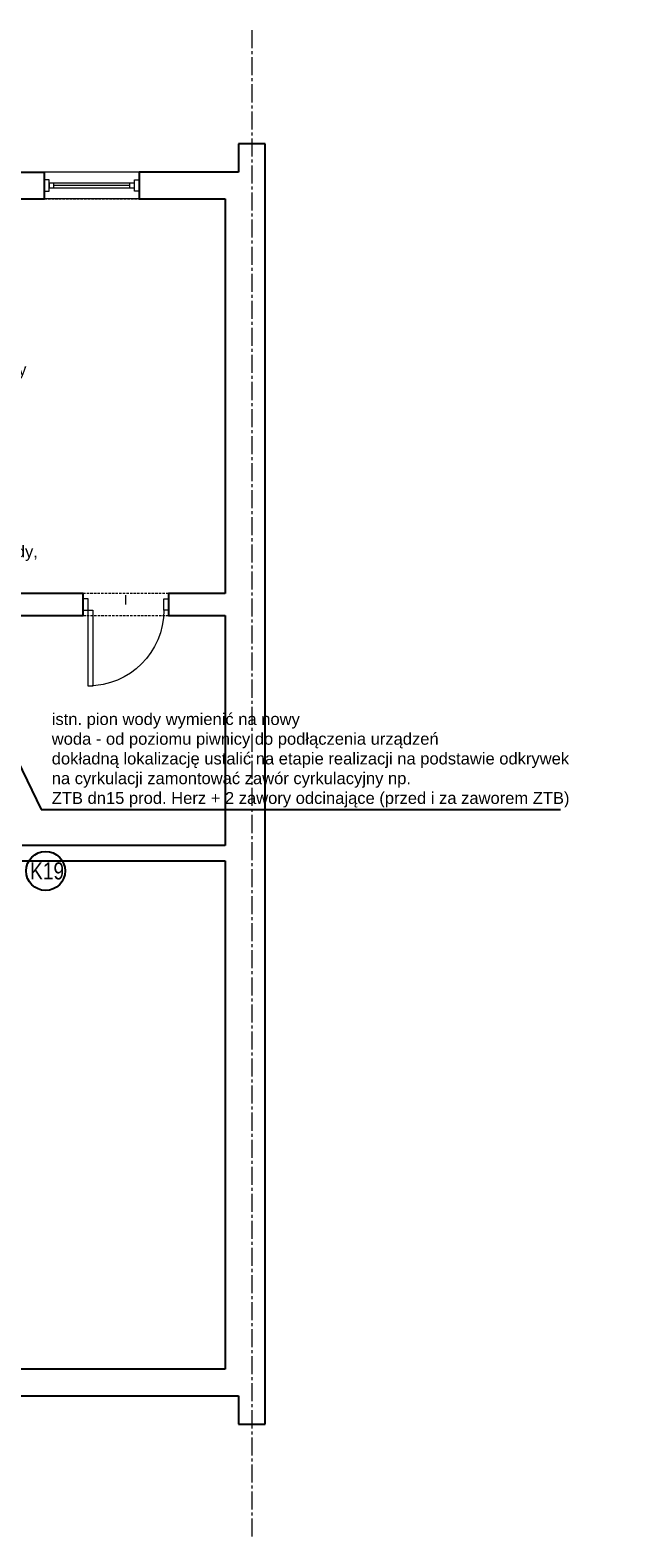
# Model space of a CAD drawing. Header units: millimetres. Extents: x -291747 to 77132, y 46721 to 203932.
# Tile 108 of 110: x 72636 to 73259, y 100539 to 102131. Entities that reach past the tile are written whole.
import ezdxf

# ---------------------------------------------------------------- set-up
doc = ezdxf.new("R2010")
doc.units = ezdxf.units.MM
doc.header["$MEASUREMENT"] = 0
doc.linetypes.add('xreff_LSN_szatnie_PW_rzuty_14$0$CENTER2', pattern=[28.575, 19.05, -3.175, 3.175, -3.175])
doc.linetypes.add('xreff_LSN_szatnie_PW_rzuty_14$0$DASHED', pattern=[19.05, 12.7, -6.35])
doc.layers.get('0').update_dxf_attribs({"lineweight": 9})
for name, color, linetype, lineweight in [('FL-xref', 250, 'Continuous', 9), ('FL_opisy_kanaliza', 1, 'Continuous', 25), ('FL_opisy_woda', 7, 'Continuous', 25), ('xreff_LSN_szatnie_PW_rzuty_14$0$A drzwi płytowe', 252, 'Continuous', 9), ('xreff_LSN_szatnie_PW_rzuty_14$0$A widok wyżej', 252, 'xreff_LSN_szatnie_PW_rzuty_14$0$DASHED', 9), ('xreff_LSN_szatnie_PW_rzuty_14$0$A-Glaz', 8, 'Continuous', 9), ('xreff_LSN_szatnie_PW_rzuty_14$0$A-Wall', 252, 'Continuous', 9), ('xreff_LSN_szatnie_PW_rzuty_14$0$S-Grid-Iden', 8, 'xreff_LSN_szatnie_PW_rzuty_14$0$CENTER2', 9)]:
    doc.layers.add(name, color=color, linetype=linetype, lineweight=lineweight)
doc.styles.get("Standard").update_dxf_attribs({"font": 'arial.ttf'})
doc.dimstyles.get("Standard").update_dxf_attribs({"dimtxt": 0.18, "dimasz": 0.18, "dimexe": 0.18, "dimexo": 0.0625, "dimgap": 0.09, "dimtad": 0, "dimtih": 1, "dimtoh": 1, "dimdec": 4, "dimzin": 0, "dimdsep": 46, "dimtxsty": 'Standard', "dimcen": 0.09, "dimadec": 0, "dimazin": 0, "dimtfac": 1, "dimtdec": 4, "dimtofl": 0, "dimtmove": 0, "dimatfit": 3, "dimfxl": 1, "dimtolj": 1, "dimtzin": 0, "dimarcsym": 0})

# ---------------------------------------------------------------- blocks, each defined once
blk = doc.blocks.new('xreff_LSN_szatnie_PW_rzuty_14$0$środek')
blk.add_line((0, 0), (0, -10))
blk = doc.blocks.new('xreff_LSN_szatnie_PW_rzuty_14')
at = {"layer": 'xreff_LSN_szatnie_PW_rzuty_14$0$A drzwi płytowe', "linetype": 'Continuous', "lineweight": 9, "ltscale": 0.2}
for points in [[(72696.7, 101530.7), (72691.7, 101530.7), (72691.7, 101518.7), (72696.7, 101518.7)], [(72776.7, 101530.7), (72781.7, 101530.7), (72781.7, 101518.7), (72776.7, 101518.7)]]:
    blk.add_lwpolyline(points, close=True, dxfattribs=at)
at = {"layer": 'xreff_LSN_szatnie_PW_rzuty_14$0$A drzwi płytowe', "linetype": 'Continuous', "lineweight": 9}
blk.add_lwpolyline([(72696.7, 101518.7), (72701.7, 101518.7), (72701.7, 101438.7), (72696.7, 101438.7)], close=True, dxfattribs=at)
at = {"layer": 'xreff_LSN_szatnie_PW_rzuty_14$0$A drzwi płytowe', "linetype": 'Continuous', "lineweight": 9, "ltscale": 0.2, "extrusion": (0, 0, -1)}
blk.add_arc((-72696.7, 101518.7), 80, 180, 270, dxfattribs=at)
at = {"layer": 'xreff_LSN_szatnie_PW_rzuty_14$0$A widok wyżej', "linetype": 'xreff_LSN_szatnie_PW_rzuty_14$0$DASHED', "lineweight": 9, "ltscale": 0.2}
for p, q in [((72750.7, 101981.2), (72650.7, 101981.2)), ((72650.7, 101953.2), (72750.7, 101953.2)), ((72781.7, 101536.2), (72691.7, 101536.2)), ((72691.7, 101513.2), (72781.7, 101513.2))]:
    blk.add_line(p, q, dxfattribs=at)
at = {"layer": 'xreff_LSN_szatnie_PW_rzuty_14$0$A-Glaz', "linetype": 'Continuous', "lineweight": 9}
for p, q in [((72750.7, 101981.2), (72650.7, 101981.2)), ((72660.7, 101964.7), (72660.7, 101969.7)), ((72740.7, 101964.7), (72740.7, 101969.7)), ((72750.7, 101953.2), (72650.7, 101953.2)), ((72740.7, 101967.2), (72660.7, 101967.2))]:
    blk.add_line(p, q, dxfattribs=at)
for points in [[(72655.7, 101973.2), (72650.7, 101973.2), (72650.7, 101961.2), (72655.7, 101961.2)], [(72745.7, 101964.7), (72745.7, 101969.7), (72655.7, 101969.7), (72655.7, 101964.7)], [(72745.7, 101973.2), (72750.7, 101973.2), (72750.7, 101961.2), (72745.7, 101961.2)]]:
    blk.add_lwpolyline(points, close=True, dxfattribs=at)
at = {"layer": 'xreff_LSN_szatnie_PW_rzuty_14$0$A-Wall', "linetype": 'Continuous', "lineweight": 25}
for p, q in [((72883.7, 102011.2), (72855.7, 102011.2)), ((72855.7, 102011.2), (72855.7, 101981.2)), ((72883.7, 101953.2), (72883.7, 102011.2)), ((72452.7, 101981.2), (72650.7, 101981.2)), ((72650.7, 101953.2), (72650.7, 101981.2)), ((72855.7, 101981.2), (72750.7, 101981.2)), ((72750.7, 101981.2), (72750.7, 101953.2)), ((72571.2, 101953.2), (72650.7, 101953.2)), ((72750.7, 101953.2), (72841.7, 101953.2)), ((72841.7, 101953.2), (72841.7, 101536.2)), ((72883.7, 100717.2), (72883.7, 101953.2)), ((72691.7, 101536.2), (72571.2, 101536.2)), ((72691.7, 101513.2), (72691.7, 101536.2)), ((72841.7, 101536.2), (72781.7, 101536.2)), ((72781.7, 101536.2), (72781.7, 101513.2)), ((72493.2, 101513.2), (72691.7, 101513.2)), ((72781.7, 101513.2), (72841.7, 101513.2)), ((72841.7, 101513.2), (72841.7, 101270.2)), ((72841.7, 101270.2), (72627.2, 101270.2)), ((72627.2, 101254.2), (72841.7, 101254.2)), ((72841.7, 101254.2), (72841.7, 100717.2)), ((72841.7, 100717.2), (72282.7, 100717.2)), ((72883.7, 100659.2), (72883.7, 100717.2)), ((71665.7, 100689.2), (72855.7, 100689.2)), ((72855.7, 100689.2), (72855.7, 100659.2)), ((72855.7, 100659.2), (72883.7, 100659.2))]:
    blk.add_line(p, q, dxfattribs=at)
at = {"layer": 'xreff_LSN_szatnie_PW_rzuty_14$0$S-Grid-Iden'}
blk.add_lwpolyline([(72869.7, 102131.2), (72869.7, 100539.2)], dxfattribs=at)
at = {"layer": 'xreff_LSN_szatnie_PW_rzuty_14$0$A drzwi płytowe', "linetype": 'Continuous', "lineweight": 9, "ltscale": 0.2, "extrusion": (0, 0, -1), "zscale": -1, "rotation": 180}
blk.add_blockref('xreff_LSN_szatnie_PW_rzuty_14$0$środek', (-72736.7, 101524.7), dxfattribs=at)

msp = doc.modelspace()

# ---------------------------------------------------------------- block references
at = {"layer": 'FL-xref'}
msp.add_blockref('xreff_LSN_szatnie_PW_rzuty_14', (0, 0), dxfattribs=at)

# ---------------------------------------------------------------- next in the draw order: linework, layer by layer
at = {"layer": 'FL_opisy_kanaliza'}
msp.add_circle((72651.9, 101243.4), 20.6, dxfattribs=at)

# ---------------------------------------------------------------- next in the draw order: texts
at = {"layer": 'FL_opisy_kanaliza', "insert": (72635.6, 101234.2), "char_height": 18, "attachment_point": 7}
msp.add_mtext('\\W0.8;K19', dxfattribs=at)
at = {"layer": 'FL_opisy_woda', "char_height": 12.5, "attachment_point": 7}
for s, insert in [('istn. pion wod-kan wymienić na nowy\\Pkanalizacja sanitarna PVC 110 - od poziomu odpływowego w posadzce piwnicy\\Pdo dachu wraz z wywiewkami oraz podłączeniem urządzeń\\Pdokładną lokalizację ustalić na etapie realizacji na podstawie odkrywek\\P', (72018.3, 101721.2)), ('istn. pion wod-kan wymienić na nowy\\Pkanalizacja sanitarna PVC 110- od poziomu odpływowego w posadzce piwnicy\\Pdo dachu wraz z wywiewkami oraz podłączeniem urządzeń\\Pdokładną lokalizację ustalić na etapie realizacji na podstawie odkrywek\\P', (72010.2, 101618)), ('podłączenie istn. przyborów w piwnicy do nowej instalacji wody,\\Pdokladną lokalizację miejsca przepięcia instalacji, \\Pustalić na budowie, po dokonaniu odkrywek', (72151.7, 101529)), ('istn. pion wody wymienić na nowy\\Pwoda - od poziomu piwnicy do podłączenia urządzeń\\Pdokładną lokalizację ustalić na etapie realizacji na podstawie odkrywek \\Pna cyrkulacji zamontować zawór cyrkulacyjny np.\\PZTB dn15 prod. Herz + 2 zawory odcinające (przed i za zaworem ZTB)', (72658.4, 101310.4))]:
    msp.add_mtext(s, dxfattribs=dict(at, insert=insert))

# ---------------------------------------------------------------- next in the draw order: leaders
at = {"layer": 'FL_opisy_woda', "annotation_type": 0, "has_hookline": 1, "hookline_direction": 0, "text_width": 545.4}
msp.add_leader([(72612.5, 101380.3), (72647.3, 101308.4), (72649.8, 101308.4)], dimstyle='Standard', override={"dimtxt": 2.5, "dimasz": 2.5, "dimexe": 1.25, "dimexo": 0.625, "dimgap": 0.625, "dimtad": 1, "dimtih": 0, "dimtoh": 0, "dimdec": 2, "dimzin": 8, "dimdsep": 44, "dimcen": 2.5, "dimtdec": 2, "dimtofl": 1, "dimldrblk": 'None', "dimtolj": 0, "dimtzin": 8}, dxfattribs=at)

doc.saveas('drawing.dxf')
